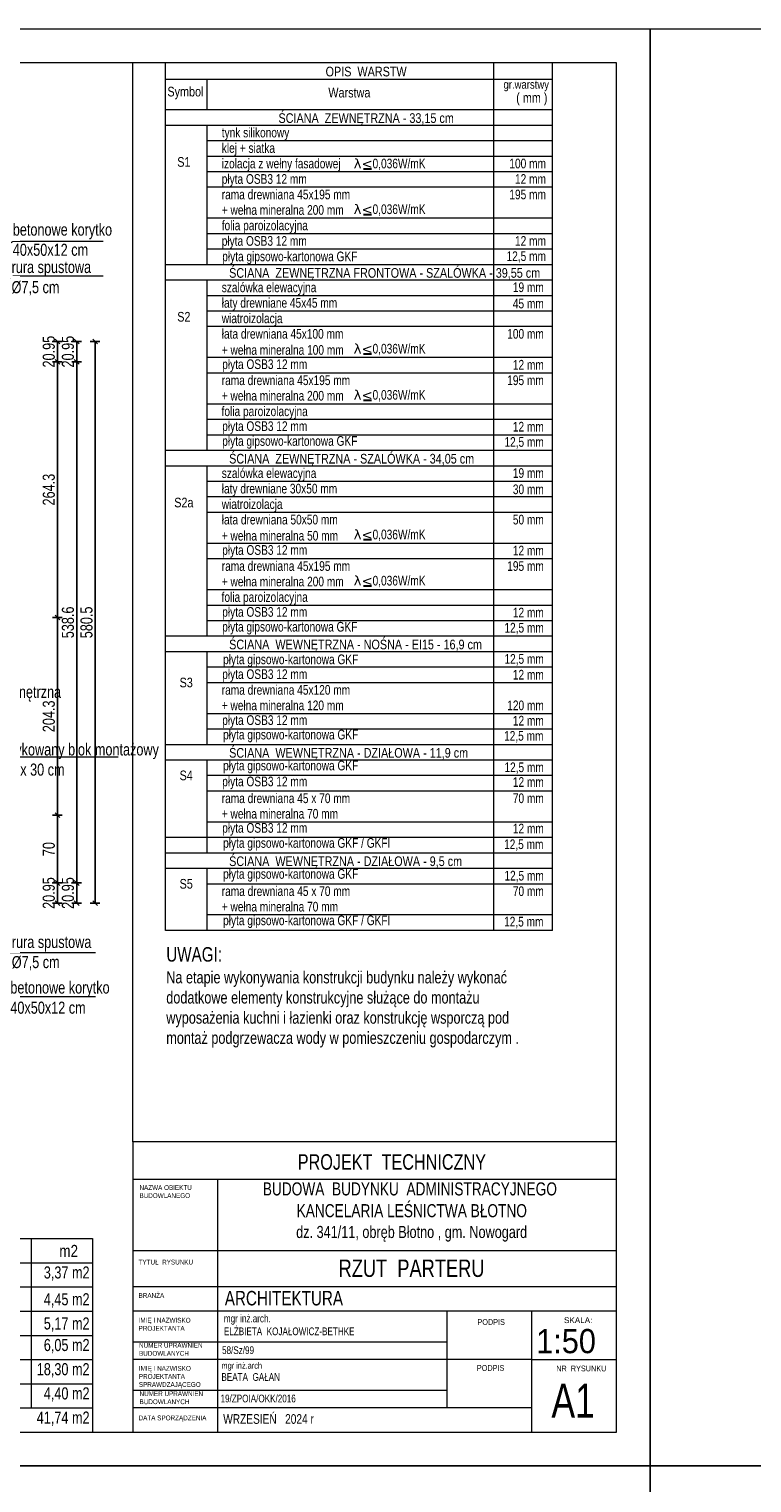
# Model space of a CAD drawing. Header units: inches. Extents: x 53216 to 117387, y -66787 to -22834.
# Tile 246 of 256: x 54674 to 55421, y -25128 to -23626. Entities that reach past the tile are written whole.
import ezdxf
from ezdxf.enums import TextEntityAlignment as Align

# ---------------------------------------------------------------- set-up
doc = ezdxf.new("R2010")
doc.units = ezdxf.units.IN
doc.header["$MEASUREMENT"] = 0
doc.layers.get('0').update_dxf_attribs({"lineweight": 0})
doc.layers.get('Defpoints').update_dxf_attribs({"lineweight": 0})
for name, color, linetype, lineweight in [('A--tabelka rysunku', 7, 'Continuous', 0), ('A--tabelka-opisy scian', 7, 'Continuous', 0), ('A--tabelka-opisy uwagi', 7, 'Continuous', 0), ('A--tabelka-zest.pow.', 7, 'Continuous', 0), ('p--opisy dodatkowe', 62, 'Continuous', 0), ('p--wymiary-1-50', 5, 'Continuous', 0)]:
    doc.layers.add(name, color=color, linetype=linetype, lineweight=lineweight)
doc.styles.add('1-50', font='arial.ttf', dxfattribs={"width": 0.75, "height": 12.5})
doc.styles.add('1-500', font='arial.ttf', dxfattribs={"width": 0.75, "height": 1.25})
doc.styles.add('Arial narrow', font='arial.ttf', dxfattribs={"width": 0.75})
doc.styles.get("Standard").update_dxf_attribs({"font": 'arial.ttf', "width": 0.75})
doc.styles.add('STYL-1', font='arial.ttf', dxfattribs={"width": 0.75})
doc.dimstyles.new('1-50', dxfattribs={"dimtxt": 12.5, "dimasz": 5, "dimexe": 5, "dimexo": 5, "dimgap": 0.09, "dimtad": 0, "dimdsep": 46, "dimtxsty": '1-50', "dimblk": 'OBLIQUE', "dimcen": 0.09, "dimadec": 0, "dimazin": 0, "dimtfac": 1, "dimtdec": 4, "dimtix": 1, "dimtmove": 2, "dimatfit": 3, "dimldrblk": 'OBLIQUE', "dimfxl": 5, "dimfxlon": 1, "dimtvp": 0.7, "dimtolj": 1, "dimtzin": 0, "dimarcsym": 0})

# ---------------------------------------------------------------- blocks, each defined once
blk = doc.blocks.new('_OBLIQUE')
at = {"color": 0, "linetype": 'ByBlock', "lineweight": -2}
for p, q in [((-0.5, -0.5), (0.5, 0.5)), ((0, 0), (0, 0))]:
    blk.add_line(p, q, dxfattribs=at)
blk = doc.blocks.new('*D2791')
at = {"layer": 'Defpoints', "color": 0}
for p in [(54643, -24438.1), (54703, -24438.1), (54643, -24508.1)]:
    blk.add_point(p, dxfattribs=at)
at = {"layer": 'p--wymiary-1-50', "color": 0, "lineweight": -2}
for p, q in [((54698, -24438.1), (54708, -24438.1)), ((54703, -24508.1), (54703, -24438.1)), ((54698, -24508.1), (54708, -24508.1))]:
    blk.add_line(p, q, dxfattribs=at)
at = {"layer": 'p--wymiary-1-50', "color": 0, "lineweight": -2, "xscale": 5, "yscale": 5, "zscale": 5}
for p, rotation in [((54703, -24438.1), 90), ((54703, -24508.1), 270)]:
    blk.add_blockref('_OBLIQUE', p, dxfattribs=dict(at, rotation=rotation))
at = {"layer": 'p--wymiary-1-50', "color": 0, "linetype": 'Continuous', "ltscale": 8, "insert": (54694.1, -24473.1), "char_height": 12.5, "attachment_point": 5, "rotation": 90, "style": '1-50'}
blk.add_mtext('\\A1;70', dxfattribs=at)
blk = doc.blocks.new('*D2792')
at = {"layer": 'Defpoints', "color": 0}
for p in [(54637.9, -24233.8), (54703, -24233.8), (54643, -24438.1)]:
    blk.add_point(p, dxfattribs=at)
at = {"layer": 'p--wymiary-1-50', "color": 0, "lineweight": -2}
for p, q in [((54698, -24233.8), (54708, -24233.8)), ((54703, -24438.1), (54703, -24233.8)), ((54698, -24438.1), (54708, -24438.1))]:
    blk.add_line(p, q, dxfattribs=at)
at = {"layer": 'p--wymiary-1-50', "color": 0, "lineweight": -2, "xscale": 5, "yscale": 5, "zscale": 5}
for p, rotation in [((54703, -24233.8), 90), ((54703, -24438.1), 270)]:
    blk.add_blockref('_OBLIQUE', p, dxfattribs=dict(at, rotation=rotation))
at = {"layer": 'p--wymiary-1-50', "color": 0, "linetype": 'Continuous', "ltscale": 8, "insert": (54694.1, -24335.9), "char_height": 12.5, "attachment_point": 5, "rotation": 90, "style": '1-50'}
blk.add_mtext('\\A1;204.3', dxfattribs=at)
blk = doc.blocks.new('*D2793')
at = {"layer": 'Defpoints', "color": 0}
for p in [(54618, -23969.5), (54703, -23969.5), (54637.9, -24233.8)]:
    blk.add_point(p, dxfattribs=at)
at = {"layer": 'p--wymiary-1-50', "color": 0, "lineweight": -2}
for p, q in [((54698, -23969.5), (54708, -23969.5)), ((54703, -24233.8), (54703, -23969.5)), ((54698, -24233.8), (54708, -24233.8))]:
    blk.add_line(p, q, dxfattribs=at)
at = {"layer": 'p--wymiary-1-50', "color": 0, "lineweight": -2, "xscale": 5, "yscale": 5, "zscale": 5}
for p, rotation in [((54703, -23969.5), 90), ((54703, -24233.8), 270)]:
    blk.add_blockref('_OBLIQUE', p, dxfattribs=dict(at, rotation=rotation))
at = {"layer": 'p--wymiary-1-50', "color": 0, "linetype": 'Continuous', "ltscale": 8, "insert": (54694.1, -24101.6), "char_height": 12.5, "attachment_point": 5, "rotation": 90, "style": '1-50'}
blk.add_mtext('\\A1;264.3', dxfattribs=at)
blk = doc.blocks.new('*D2794')
at = {"layer": 'Defpoints', "color": 0}
for p in [(54594.6, -23969.5), (54594.6, -24508.1), (54722.9, -24508.1)]:
    blk.add_point(p, dxfattribs=at)
at = {"layer": 'p--wymiary-1-50', "color": 0, "lineweight": -2}
for p, q in [((54717.9, -23969.5), (54727.9, -23969.5)), ((54722.9, -23969.5), (54722.9, -24508.1)), ((54717.9, -24508.1), (54727.9, -24508.1))]:
    blk.add_line(p, q, dxfattribs=at)
at = {"layer": 'p--wymiary-1-50', "color": 0, "lineweight": -2, "xscale": 5, "yscale": 5, "zscale": 5}
for p, rotation in [((54722.9, -23969.5), 90), ((54722.9, -24508.1), 270)]:
    blk.add_blockref('_OBLIQUE', p, dxfattribs=dict(at, rotation=rotation))
at = {"layer": 'p--wymiary-1-50', "color": 0, "linetype": 'Continuous', "ltscale": 8, "insert": (54713.9, -24238.8), "char_height": 12.5, "attachment_point": 5, "rotation": 90, "style": '1-50'}
blk.add_mtext('\\A1;538.6', dxfattribs=at)
blk = doc.blocks.new('*D2795')
at = {"layer": 'Defpoints', "color": 0}
for p in [(54564.6, -23948.5), (54742, -23948.5), (54564.6, -24529)]:
    blk.add_point(p, dxfattribs=at)
at = {"layer": 'p--wymiary-1-50', "color": 0, "lineweight": -2}
for p, q in [((54737, -23948.5), (54747, -23948.5)), ((54742, -24529), (54742, -23948.5)), ((54737, -24529), (54747, -24529))]:
    blk.add_line(p, q, dxfattribs=at)
at = {"layer": 'p--wymiary-1-50', "color": 0, "lineweight": -2, "xscale": 5, "yscale": 5, "zscale": 5}
for p, rotation in [((54742, -23948.5), 90), ((54742, -24529), 270)]:
    blk.add_blockref('_OBLIQUE', p, dxfattribs=dict(at, rotation=rotation))
at = {"layer": 'p--wymiary-1-50', "color": 0, "linetype": 'Continuous', "ltscale": 8, "insert": (54733.1, -24238.8), "char_height": 12.5, "attachment_point": 5, "rotation": 90, "style": '1-50'}
blk.add_mtext('\\A1;580.5', dxfattribs=at)
blk = doc.blocks.new('*D2796')
at = {"layer": 'Defpoints', "color": 0}
for p in [(54682.9, -24508.1), (54703, -24508.1), (54682.9, -24529)]:
    blk.add_point(p, dxfattribs=at)
at = {"layer": 'p--wymiary-1-50', "color": 0, "lineweight": -2}
for p, q in [((54698, -24508.1), (54708, -24508.1)), ((54703, -24529), (54703, -24508.1)), ((54698, -24529), (54708, -24529))]:
    blk.add_line(p, q, dxfattribs=at)
at = {"layer": 'p--wymiary-1-50', "color": 0, "lineweight": -2, "xscale": 5, "yscale": 5, "zscale": 5}
for p, rotation in [((54703, -24508.1), 270), ((54703, -24529), 90)]:
    blk.add_blockref('_OBLIQUE', p, dxfattribs=dict(at, rotation=rotation))
at = {"layer": 'p--wymiary-1-50', "color": 0, "linetype": 'Continuous', "ltscale": 8, "insert": (54694.1, -24518.5), "char_height": 12.5, "attachment_point": 5, "rotation": 90, "style": '1-50'}
blk.add_mtext('\\A1;20.95', dxfattribs=at)
blk = doc.blocks.new('*D2797')
at = {"layer": 'Defpoints', "color": 0}
for p in [(54702.8, -24508.1), (54722.9, -24508.1), (54702.8, -24529)]:
    blk.add_point(p, dxfattribs=at)
at = {"layer": 'p--wymiary-1-50', "color": 0, "lineweight": -2}
for p, q in [((54717.9, -24508.1), (54727.9, -24508.1)), ((54722.9, -24529), (54722.9, -24508.1)), ((54717.9, -24529), (54727.9, -24529))]:
    blk.add_line(p, q, dxfattribs=at)
at = {"layer": 'p--wymiary-1-50', "color": 0, "lineweight": -2, "xscale": 5, "yscale": 5, "zscale": 5}
for p, rotation in [((54722.9, -24508.1), 270), ((54722.9, -24529), 90)]:
    blk.add_blockref('_OBLIQUE', p, dxfattribs=dict(at, rotation=rotation))
at = {"layer": 'p--wymiary-1-50', "color": 0, "linetype": 'Continuous', "ltscale": 8, "insert": (54713.9, -24518.5), "char_height": 12.5, "attachment_point": 5, "rotation": 90, "style": '1-50'}
blk.add_mtext('\\A1;20.95', dxfattribs=at)
blk = doc.blocks.new('*D2798')
at = {"layer": 'Defpoints', "color": 0}
for p in [(54680.8, -23948.5), (54703, -23948.5), (54680.8, -23969.5)]:
    blk.add_point(p, dxfattribs=at)
at = {"layer": 'p--wymiary-1-50', "color": 0, "lineweight": -2}
for p, q in [((54698, -23948.5), (54708, -23948.5)), ((54703, -23969.5), (54703, -23948.5)), ((54698, -23969.5), (54708, -23969.5))]:
    blk.add_line(p, q, dxfattribs=at)
at = {"layer": 'p--wymiary-1-50', "color": 0, "lineweight": -2, "xscale": 5, "yscale": 5, "zscale": 5}
for p, rotation in [((54703, -23948.5), 270), ((54703, -23969.5), 90)]:
    blk.add_blockref('_OBLIQUE', p, dxfattribs=dict(at, rotation=rotation))
at = {"layer": 'p--wymiary-1-50', "color": 0, "linetype": 'Continuous', "ltscale": 8, "insert": (54694.1, -23959), "char_height": 12.5, "attachment_point": 5, "rotation": 90, "style": '1-50'}
blk.add_mtext('\\A1;20.95', dxfattribs=at)
blk = doc.blocks.new('*D2799')
at = {"layer": 'Defpoints', "color": 0}
for p in [(54700.6, -23948.5), (54722.9, -23948.5), (54700.6, -23969.5)]:
    blk.add_point(p, dxfattribs=at)
at = {"layer": 'p--wymiary-1-50', "color": 0, "lineweight": -2}
for p, q in [((54717.9, -23948.5), (54727.9, -23948.5)), ((54722.9, -23969.5), (54722.9, -23948.5)), ((54717.9, -23969.5), (54727.9, -23969.5))]:
    blk.add_line(p, q, dxfattribs=at)
at = {"layer": 'p--wymiary-1-50', "color": 0, "lineweight": -2, "xscale": 5, "yscale": 5, "zscale": 5}
for p, rotation in [((54722.9, -23948.5), 270), ((54722.9, -23969.5), 90)]:
    blk.add_blockref('_OBLIQUE', p, dxfattribs=dict(at, rotation=rotation))
at = {"layer": 'p--wymiary-1-50', "color": 0, "linetype": 'Continuous', "ltscale": 8, "insert": (54713.9, -23959), "char_height": 12.5, "attachment_point": 5, "rotation": 90, "style": '1-50'}
blk.add_mtext('\\A1;20.95', dxfattribs=at)

msp = doc.modelspace()

# ---------------------------------------------------------------- linework, layer by layer
at = {"linetype": 'Continuous', "lineweight": 30, "ltscale": 12}
for p, q in [((55027.888, -23770.256), (55019.546, -23770.256)), ((55027.888, -23817.464), (55019.546, -23817.464)), ((55027.888, -23961.606), (55019.546, -23961.606)), ((55027.888, -24009.34), (55019.546, -24009.34)), ((55027.888, -24153.606), (55019.546, -24153.606)), ((55027.888, -24201.34), (55019.546, -24201.34))]:
    msp.add_line(p, q, dxfattribs=at)
at = {"layer": 'A--tabelka rysunku', "linetype": 'Continuous'}
for p, q in [((54780.894, -24775.629), (54780.894, -23660.629)), ((55280.894, -24775.629), (54780.894, -24775.629)), ((55280.894, -24814.691), (54780.894, -24814.691)), ((54868.394, -24814.691), (54868.394, -25075.629)), ((55280.894, -24888.129), (54780.894, -24888.129)), ((55280.894, -24888.129), (54780.894, -24888.129)), ((55280.894, -24925.629), (54780.894, -24925.629)), ((55280.894, -24950.629), (54780.894, -24950.629)), ((55105.894, -25050.629), (55105.894, -24950.629)), ((55193.394, -25075.629), (55193.394, -24950.629)), ((55105.894, -24982.629), (54780.894, -24982.629)), ((55193.394, -25000.629), (54780.894, -25000.629)), ((55193.394, -25000.629), (55280.894, -25000.629)), ((55105.894, -25032.629), (54780.894, -25032.629)), ((55193.394, -25050.629), (54780.894, -25050.629))]:
    msp.add_line(p, q, dxfattribs=at)
for points in [[(53215.894, -25110.629), (55315.894, -25110.629), (55315.894, -23625.629), (53215.894, -23625.629)], [(53215.894, -25110.629), (55315.894, -25110.629), (55315.894, -23625.629), (53215.894, -23625.629)], [(55315.894, -25110.629), (57415.894, -25110.629), (57415.894, -23625.629), (55315.894, -23625.629)], [(53340.894, -25075.629), (55280.894, -25075.629), (55280.894, -23660.629), (53340.894, -23660.629)], [(54780.894, -25075.629), (55280.894, -25075.629), (55280.894, -24775.629), (54780.894, -24775.629)], [(53215.894, -26595.629), (55315.894, -26595.629), (55315.894, -25110.629), (53215.894, -25110.629)], [(55315.894, -26595.629), (57415.894, -26595.629), (57415.894, -25110.629), (55315.894, -25110.629)]]:
    msp.add_lwpolyline(points, close=True, dxfattribs=at)
at = {"layer": 'A--tabelka rysunku', "color": 1, "linetype": 'Continuous'}
for points in [[(53215.894, -25110.629), (55315.894, -25110.629), (55315.894, -23625.629), (53215.894, -23625.629)], [(55315.894, -25110.629), (57415.894, -25110.629), (57415.894, -23625.629), (55315.894, -23625.629)], [(55315.894, -26595.629), (57415.894, -26595.629), (57415.894, -25110.629), (55315.894, -25110.629)]]:
    msp.add_lwpolyline(points, close=True, dxfattribs=at)
at = {"layer": 'A--tabelka-opisy scian', "lineweight": 5}
for p, q in [((54814.794, -24557.174), (54814.794, -23660.629)), ((55214.794, -23660.629), (54814.794, -23660.629)), ((55154.212, -24445.174), (55154.212, -23660.629)), ((55214.794, -24445.174), (55214.794, -23660.629)), ((55214.794, -23677.696), (54814.794, -23677.696)), ((54857.665, -23709.174), (54857.665, -23677.696)), ((55214.794, -23709.174), (54814.794, -23709.174)), ((55214.794, -23709.174), (54814.794, -23709.174)), ((55214.794, -23725.174), (54814.794, -23725.174)), ((54857.665, -23869.174), (54857.665, -23725.174)), ((55214.794, -23741.174), (54857.665, -23741.174)), ((55214.794, -23757.174), (54857.665, -23757.174)), ((55214.794, -23773.174), (54857.665, -23773.174)), ((55214.794, -23789.174), (54857.665, -23789.174)), ((55214.794, -23821.174), (54857.665, -23821.174)), ((55214.794, -23837.174), (54857.665, -23837.174)), ((55214.794, -23853.174), (54857.665, -23853.174)), ((55214.794, -23869.174), (54814.794, -23869.174)), ((55214.794, -23869.174), (54857.665, -23869.174)), ((55214.794, -23885.174), (54814.794, -23885.174)), ((54857.665, -24061.174), (54857.665, -23885.174)), ((55214.794, -23901.174), (54857.665, -23901.174)), ((55214.794, -23917.174), (54857.665, -23917.174)), ((55214.794, -23933.174), (54857.665, -23933.174)), ((55214.794, -23965.174), (54857.665, -23965.174)), ((55214.794, -23981.174), (54857.665, -23981.174)), ((55154.212, -24557.174), (55154.212, -23981.696)), ((55214.794, -24013.174), (54857.665, -24013.174)), ((55214.794, -24029.174), (54857.665, -24029.174)), ((55214.794, -24045.174), (54857.665, -24045.174)), ((55214.794, -24061.174), (54814.794, -24061.174)), ((55214.794, -24061.174), (54814.794, -24061.174)), ((55214.794, -24061.174), (54857.665, -24061.174)), ((55214.794, -24061.174), (54857.665, -24061.174)), ((55214.794, -24077.174), (54814.794, -24077.174)), ((54857.665, -24253.174), (54857.665, -24077.174)), ((55214.794, -24093.174), (54857.665, -24093.174)), ((55214.794, -24109.174), (54857.665, -24109.174)), ((55214.794, -24557.174), (55214.794, -24111.463)), ((55214.794, -24125.174), (54857.665, -24125.174)), ((55214.794, -24157.174), (54857.665, -24157.174)), ((55214.794, -24173.174), (54857.665, -24173.174)), ((55214.794, -24205.174), (54857.665, -24205.174)), ((55214.794, -24221.174), (54857.665, -24221.174)), ((55214.794, -24237.174), (54857.665, -24237.174)), ((55214.794, -24253.174), (54814.794, -24253.174)), ((55214.794, -24253.174), (54814.794, -24253.174)), ((55214.794, -24253.174), (54857.665, -24253.174)), ((55214.794, -24253.174), (54857.665, -24253.174)), ((55016.297, -24269.174), (54814.794, -24269.174)), ((55214.794, -24269.174), (54857.665, -24269.174)), ((54857.665, -24365.174), (54857.665, -24269.174)), ((55214.794, -24269.174), (54857.665, -24269.174)), ((55214.794, -24285.174), (54857.665, -24285.174)), ((55214.794, -24301.174), (54857.665, -24301.174)), ((55214.794, -24333.174), (54857.665, -24333.174)), ((55214.794, -24349.174), (54857.665, -24349.174)), ((55214.794, -24365.174), (54814.794, -24365.174)), ((55214.794, -24365.174), (54857.665, -24365.174)), ((55214.794, -24365.174), (54857.665, -24365.174)), ((55016.297, -24381.174), (54814.794, -24381.174)), ((55214.794, -24381.174), (54857.665, -24381.174)), ((54857.665, -24477.174), (54857.665, -24381.174)), ((55214.794, -24381.174), (54857.665, -24381.174)), ((55214.794, -24397.174), (54857.665, -24397.174)), ((55214.794, -24413.174), (54857.665, -24413.174)), ((55214.794, -24445.174), (54857.665, -24445.174)), ((55214.794, -24461.174), (54814.794, -24461.174)), ((55214.794, -24461.174), (54814.794, -24461.174)), ((55214.417, -24477.174), (54814.794, -24477.174)), ((55214.794, -24477.174), (54814.794, -24477.174)), ((55016.297, -24493.174), (54814.794, -24493.174)), ((55214.794, -24493.174), (54857.665, -24493.174)), ((54857.665, -24557.174), (54857.665, -24493.174)), ((55214.794, -24493.174), (54857.665, -24493.174)), ((55214.794, -24509.174), (54857.665, -24509.174)), ((55214.794, -24541.174), (54857.665, -24541.174)), ((55214.794, -24557.174), (54814.794, -24557.174)), ((55214.794, -24557.174), (54814.794, -24557.174))]:
    msp.add_line(p, q, dxfattribs=at)
at = {"layer": 'A--tabelka-zest.pow.'}
for p, q in [((54675.745, -24875.629), (54675.745, -25050.629)), ((54339.229, -24900.629), (54739.229, -24900.629)), ((54339.229, -24925.629), (54739.229, -24925.629)), ((54339.229, -24950.629), (54739.229, -24950.629)), ((54339.229, -24975.629), (54739.229, -24975.629)), ((54339.229, -25000.629), (54739.229, -25000.629)), ((54339.229, -25025.629), (54739.229, -25025.629)), ((54339.229, -25050.629), (54739.229, -25050.629)), ((54339.229, -25050.629), (54739.229, -25050.629)), ((54339.229, -25050.629), (54739.229, -25050.629)), ((54339.229, -25075.629), (54739.229, -25075.629))]:
    msp.add_line(p, q, dxfattribs=at)
msp.add_lwpolyline([(54339.229, -25075.629), (54339.229, -24875.629), (54739.229, -24875.629), (54739.229, -25075.629)], dxfattribs=at)
at = {"layer": 'p--opisy dodatkowe'}
for points in [[(54750.285, -23845.239), (54657.062, -23845.239), (54542.335, -23907.864)], [(54750.285, -23880.898), (54657.062, -23880.898), (54542.335, -23943.523)], [(54765.929, -24378.096), (54599.578, -24378.096), (54599.578, -24425.196)], [(54742.41, -24580.16), (54649.187, -24580.16), (54542.335, -24532.889)], [(54742.41, -24625.804), (54649.187, -24625.804), (54542.335, -24571.446)]]:
    msp.add_lwpolyline(points, dxfattribs=at)

# ---------------------------------------------------------------- texts
at = {"layer": 'A--tabelka rysunku', "style": 'Arial narrow', "width": 0.908571}
msp.add_text('1:50', height=25, dxfattribs=at).set_placement((55198.017, -24969.064), align=Align.TOP_LEFT)
at = {"layer": 'A--tabelka rysunku', "style": 'Arial narrow'}
msp.add_text('SKALA:', height=6, dxfattribs=at).set_placement((55226.754, -24956.963), align=Align.TOP_LEFT)
at = {"layer": 'A--tabelka rysunku', "ltscale": 35, "attachment_point": 2}
for s, insert, char_height, width, style in [('PROJEKT  TECHNICZNY', (55048.799, -24788.416), 16, 627.98218, 'Arial narrow'), ('RZUT  PARTERU', (55069.106, -24897.24), 18, 589.37616, 'STYL-1'), ('\\pxql;ARCHITEKTURA ', (55190.048, -24929.702), 15, 627.98218, 'Arial narrow')]:
    msp.add_mtext(s, dxfattribs=dict(at, insert=insert, char_height=char_height, width=width, style=style))
at = {"layer": 'A--tabelka rysunku'}
for s, insert, char_height, width, attachment_point, style in [('NAZWA OBIEKTU\\PBUDOWLANEGO', (54787.819, -24820.366), 5, 277.17637, 1, 'Arial narrow'), ('{\\H0.75x;BUDOWA  BUDYNKU  ADMINISTRACYJNEGO\\P KANCELARIA LEŚNICTWA BŁOTNO\\P\\H0.9259x; dz. 341/11, obręb Błotno , gm. Nowogard}', (55067.403, -24817.525), 18, 597.29156, 2, '1-500'), ('TYTUŁ  RYSUNKU', (54786.913, -24897.397), 5, 277.17637, 1, 'Arial narrow'), ('BRANŻA', (54786.913, -24931.904), 5, 277.17637, 1, 'Arial narrow'), ('IMIĘ I NAZWISKO \\PPROJEKTANTA', (54786.913, -24957.512), 5, 277.17637, 1, 'Arial narrow'), ('PODPIS ', (55137.246, -24958.848), 6, 277.17637, 1, 'Arial narrow'), ('NUMER UPRAWNIEŃ \\PBUDOWLANYCH', (54787.358, -24983.374), 5, 277.17637, 1, 'Arial narrow'), ('\\P58/Sz/99', (54873.207, -24973.609), 8, 277.17637, 1, 'Arial narrow'), ('IMIĘ I NAZWISKO \\PPROJEKTANTA\\PSPRAWDZAJĄCEGO', (54787.197, -25007.24), 5, 277.17637, 1, 'Arial narrow'), ('{\\H0.8333x;mgr inż.arch\\P}BEATA  GAŁAN    \\P    ', (54872.552, -25003.52), 8, 219.89178, 1, 'Arial narrow'), ('PODPIS  ', (55136.677, -25006.302), 6, 277.17637, 1, 'Arial narrow'), ('NR  RYSUNKU', (55218.74, -25006.839), 6, 72.14614, 1, 'Arial narrow'), ('A1', (55213.764, -25025.564), 35, 65.0967, 1, 'Arial narrow'), ('NUMER UPRAWNIEŃ \\PBUDOWLANYCH', (54787.878, -25033.392), 5, 277.17637, 1, 'Arial narrow'), (' 19/ZPOIA/OKK/2016\\P       ', (54869.324, -25036.891), 8, 219.89178, 1, 'Arial narrow'), ('DATA SPORZĄDZENIA', (54786.913, -25058.453), 5, 277.17637, 1, 'Arial narrow'), ('WRZESIEŃ   2024 r', (54874.397, -25057.056), 10, 277.17637, 1, 'Arial narrow')]:
    msp.add_mtext(s, dxfattribs=dict(at, insert=insert, char_height=char_height, width=width, attachment_point=attachment_point, style=style))
at = {"layer": 'A--tabelka rysunku', "insert": (54875.107, -24954.151), "char_height": 8, "width": 277.17637, "attachment_point": 1}
msp.add_mtext('{\\W0.75;mgr inż.arch.\\PELŻBIETA  KOJAŁOWICZ-BETHKE}', dxfattribs=at)
at = {"layer": 'A--tabelka-opisy scian', "lineweight": 5, "width": 0.8}
for s, height, p in [('OPIS  WARSTW', 10, (55022.165, -23664.538)), ('gr.warstwy', 8.8, (55187.72, -23678.473)), (' ( mm )', 10, (55191.93, -23691.519)), ('S1', 10, (54833.716, -23757.94)), ('S2', 10, (54833.716, -23917.94)), ('S2a', 10, (54833.716, -24109.94)), ('S3', 10, (54836.135, -24295.943)), ('S4', 10, (54836.135, -24391.943)), ('S5', 10, (54836.135, -24503.943))]:
    msp.add_text(s, height=height, dxfattribs=at).set_placement(p, align=Align.TOP_CENTER)
for s, p in [('Symbol', (54816.699, -23685.253)), ('Warstwa', (54983.106, -23686.274)), (' ŚCIANA  ZEWNĘTRZNA - 33,15 cm ', (54928.44, -23712.625)), (' ŚCIANA  ZEWNĘTRZNA FRONTOWA - SZALÓWKA - 39,55 cm', (54877.432, -23872.625)), (' ŚCIANA  ZEWNĘTRZNA - SZALÓWKA - 34,05 cm', (54877.432, -24064.625)), (' ŚCIANA  WEWNĘTRZNA - NOŚNA - EI15 - 16,9 cm', (54877.432, -24256.625)), (' ŚCIANA  WEWNĘTRZNA - DZIAŁOWA - 11,9 cm ', (54877.432, -24368.625)), (' ŚCIANA  WEWNĘTRZNA - DZIAŁOWA - 9,5 cm ', (54877.432, -24480.625))]:
    msp.add_text(s, height=10, dxfattribs=at).set_placement(p, align=Align.TOP_LEFT)
at = {"layer": 'A--tabelka-opisy scian', "lineweight": 5, "char_height": 10, "attachment_point": 1, "style": '1-50'}
for s, insert, width in [('\\pxql;tynk silikonowy', (54872.9, -23727.56), 132.87092), ('\\pxql;klej + siatka', (54872.9, -23743.56), 132.87092), ('\\pxql;izolacja z wełny fasadowej', (54872.9, -23759.56), 132.87092), ('\\pxql;  {\\fDejaVu Serif|b0|i0|c238|p18;\\W1;λ<}0,036W/mK', (55003.412, -23759.577), 245.24814), ('\\pxqr;100 mm', (55146.976, -23759.56), 61.12961), ('\\pxql;płyta OSB3 12 mm', (54872.9, -23775.56), 132.87092), ('\\pxqr;12 mm', (55146.976, -23775.56), 61.12961), ('\\pxql;rama drewniana 45x195 mm', (54872.9, -23791.56), 142.85293), ('\\pxqr;195 mm', (55146.976, -23791.56), 61.12961), ('\\pxql;+ wełna mineralna 200 mm', (54872.9, -23807.56), 142.85293), ('\\pxql;  {\\fDejaVu Serif|b0|i0|c238|p18;\\W1;λ<}0,036W/mK', (55003.412, -23806.784), 245.24814), ('\\pxql;folia paroizolacyjna', (54872.9, -23823.56), 142.85293), ('\\pxql;płyta OSB3 12 mm', (54872.9, -23839.56), 132.87092), ('\\pxqr;12 mm', (55146.976, -23839.56), 61.12961), ('\\pxql;płyta gipsowo-kartonowa GKF', (54873.394, -23855.573), 168.97359), ('\\pxqr;12,5 mm', (55146.976, -23855.316), 61.12961), ('\\pxql;szalówka elewacyjna  ', (54872.9, -23887.56), 143.39677), ('\\pxqr;19 mm', (55144.761, -23887.441), 61.12961), ('\\pxql;łaty drewniane 45x45 mm', (54872.9, -23903.56), 132.87092), ('\\pxqr;45 mm', (55144.761, -23904.283), 61.12961), ('\\pxql;wiatroizolacja', (54872.9, -23919.56), 132.87092), ('\\pxql;łata drewniana 45x100 mm \\P\\pxql;+ wełna mineralna 100 mm', (54872.9, -23935.56), 164.69666), ('\\pxqr;100 mm', (55144.761, -23935.56), 61.12961), ('\\pxql;  {\\fDejaVu Serif|b0|i0|c238|p18;\\W1;λ<}0,036W/mK', (55003.412, -23950.926), 245.24814), ('\\pxql;płyta OSB3 12 mm', (54873.394, -23966.972), 139.90302), ('\\pxqr;12 mm', (55144.761, -23967.56), 61.12961), ('\\pxql;rama drewniana 45x195 mm', (54872.9, -23983.56), 142.85293), ('\\pxqr;195 mm', (55144.761, -23983.56), 61.12961), ('\\pxql;+ wełna mineralna 200 mm', (54872.9, -23999.56), 142.85293), ('\\pxql;  {\\fDejaVu Serif|b0|i0|c238|p18;\\W1;λ<}0,036W/mK', (55003.412, -23998.66), 245.24814), ('\\pxql;folia paroizolacyjna', (54872.729, -24015.613), 142.85293), ('\\pxql;płyta OSB3 12 mm', (54873.394, -24030.972), 139.90302), ('\\pxqr;12 mm', (55144.761, -24031.56), 61.12961), ('\\pxql;płyta gipsowo-kartonowa GKF', (54873.394, -24046.3), 139.90302), ('\\pxqr;12,5 mm', (55144.761, -24047.316), 61.12961), ('\\pxql;szalówka elewacyjna  ', (54872.9, -24079.56), 143.39677), ('\\pxqr;19 mm', (55144.761, -24079.441), 61.12961), ('\\pxql;łaty drewniane 30x50 mm', (54872.9, -24095.56), 132.87092), ('\\pxqr;30 mm', (55144.761, -24096.283), 61.12961), ('\\pxql;wiatroizolacja', (54872.9, -24111.56), 132.87092), ('\\pxql;łata drewniana 50x50 mm \\P\\pxql;+ wełna mineralna 50 mm', (54872.9, -24127.56), 164.69666), ('\\pxqr;50 mm', (55144.761, -24127.56), 61.12961), ('\\pxql;  {\\fDejaVu Serif|b0|i0|c238|p18;\\W1;λ<}0,036W/mK', (55003.412, -24142.926), 245.24814), ('\\pxql;płyta OSB3 12 mm', (54873.394, -24158.972), 139.90302), ('\\pxqr;12 mm', (55144.761, -24159.56), 61.12961), ('\\pxql;rama drewniana 45x195 mm', (54872.9, -24175.56), 142.85293), ('\\pxql;+ wełna mineralna 200 mm', (54872.9, -24191.56), 142.85293), ('\\pxql;  {\\fDejaVu Serif|b0|i0|c238|p18;\\W1;λ<}0,036W/mK', (55003.412, -24190.66), 245.24814), ('\\pxqr;195 mm', (55144.761, -24175.56), 61.12961), ('\\pxql;folia paroizolacyjna', (54872.729, -24207.613), 142.85293), ('\\pxql;płyta OSB3 12 mm', (54873.394, -24222.972), 139.90302), ('\\pxqr;12 mm', (55144.761, -24223.56), 61.12961), ('\\pxql;płyta gipsowo-kartonowa GKF', (54873.394, -24238.3), 139.90302), ('\\pxqr;12,5 mm', (55144.761, -24239.316), 61.12961), ('\\pxql;płyta gipsowo-kartonowa GKF', (54874.306, -24271.985), 139.90302), ('\\pxqr;12,5 mm', (55144.761, -24271.56), 61.12961), ('\\pxql;płyta OSB3 12 mm', (54873.394, -24287.273), 139.90302), ('\\pxqr;12 mm', (55144.761, -24287.861), 61.12961), ('\\pxql;rama drewniana 45x120 mm', (54872.9, -24303.56), 142.85293), ('\\pxql;+ wełna mineralna 120 mm', (54872.9, -24319.56), 142.85293), ('\\pxqr;120 mm', (55144.761, -24319.56), 61.12961), ('\\pxql;płyta OSB3 12 mm', (54873.394, -24334.782), 139.90302), ('\\pxqr;12 mm', (55144.761, -24335.37), 61.12961), ('\\pxql;płyta gipsowo-kartonowa GKF', (54874.306, -24349.735), 139.90302), ('\\pxqr;12,5 mm', (55144.415, -24351.076), 61.12961), ('\\pxql;płyta gipsowo-kartonowa GKF', (54874.306, -24381.735), 139.90302), ('\\pxqr;12,5 mm', (55144.761, -24383.56), 61.12961), ('\\pxql;płyta OSB3 12 mm', (54873.394, -24398.179), 139.90302), ('\\pxqr;12 mm', (55144.761, -24398.767), 61.12961), ('\\pxql;rama drewniana 45 x 70 mm', (54872.9, -24415.56), 142.85293), ('\\pxqr;70 mm', (55144.761, -24415.56), 61.12961), ('\\pxql;+ wełna mineralna 70 mm', (54872.9, -24431.56), 142.85293), ('\\pxql;płyta OSB3 12 mm', (54873.394, -24446.179), 139.90302), ('\\pxql;płyta gipsowo-kartonowa GKF / GKFI', (54874.306, -24461.735), 207.17007), ('\\pxqr;12 mm', (55144.761, -24446.767), 61.12961), ('\\pxqr;12,5 mm', (55144.415, -24463.076), 61.12961), ('\\pxql;płyta gipsowo-kartonowa GKF', (54874.306, -24493.735), 139.90302), ('\\pxqr;12,5 mm', (55144.761, -24495.56), 61.12961), ('\\pxql;rama drewniana 45 x 70 mm', (54872.9, -24511.56), 142.85293), ('\\pxqr;70 mm', (55144.761, -24511.56), 61.12961), ('\\pxql;+ wełna mineralna 70 mm', (54872.9, -24527.56), 142.85293), ('\\pxql;płyta gipsowo-kartonowa GKF / GKFI', (54874.306, -24541.735), 207.17007), ('\\pxqr;12,5 mm', (55144.415, -24543.076), 61.12961)]:
    msp.add_mtext(s, dxfattribs=dict(at, insert=insert, width=width))
at = {"layer": 'A--tabelka-opisy uwagi', "linetype": 'Continuous', "lineweight": 5, "insert": (54815.538, -24574.368), "char_height": 15, "width": 386.84172, "attachment_point": 1, "style": '1-50'}
msp.add_mtext('UWAGI:\\P{\\H0.8333x;Na etapie wykonywania konstrukcji budynku należy wykonać  dodatkowe elementy konstrukcyjne służące do montażu wyposażenia kuchni i łazienki oraz konstrukcję wsporczą pod montaż podgrzewacza wody w pomieszczeniu gospodarczym .}', dxfattribs=at)
at = {"layer": 'A--tabelka-zest.pow.', "width": 0.8}
msp.add_text('m2', height=12.5, dxfattribs=at).set_placement((54704.929, -24882.158), align=Align.TOP_LEFT)
at = {"layer": 'A--tabelka-zest.pow.', "char_height": 12.5, "width": 63.48431, "style": '1-50'}
for s, insert, attachment_point in [('\\pxqr;3,37 m2', (54672.748, -24904.351), 1), ('\\pxqr;4,45 m2', (54672.748, -24946.906), 7), ('\\pxqr;5,17 m2', (54672.748, -24971.906), 7), ('\\pxqr;6,05 m2', (54672.748, -24979.351), 1), ('\\pxqr;18,30 m2', (54672.748, -25004.351), 1), ('\\pxqr;4,40 m2', (54672.748, -25029.351), 1), ('\\pxqr;41,74 m2', (54672.748, -25054.351), 1)]:
    msp.add_mtext(s, dxfattribs=dict(at, insert=insert, attachment_point=attachment_point))
at = {"layer": 'p--opisy dodatkowe', "char_height": 12.5}
for s, insert, width, attachment_point, style in [('betonowe korytko\\P40x50x12 cm', (54656.854, -23826.619), 177.1707, 1, '1-50'), ('rura spustowa\\P%%c7,5 cm', (54655.594, -23900.922), 177.1707, 7, '1-50'), ('\\pxql;klimatyzator \\P\\pxql;jednostka zewnętrzna', (54760.426, -24283.535), 180.24309, 3, '1-50'), ('prefabrykowany blok montażowy\\P15 x 55 x 30 cm', (54617.947, -24397.372), 242.58685, 7, 'STYL-1'), ('rura spustowa\\P%%c7,5 cm', (54655.82, -24562.772), 177.1707, 1, '1-50'), ('betonowe korytko\\P40x50x12 cm', (54654.307, -24609.901), 177.1707, 1, '1-50')]:
    msp.add_mtext(s, dxfattribs=dict(at, insert=insert, width=width, attachment_point=attachment_point, style=style))

# ---------------------------------------------------------------- dimensions: what is measured, and where the dimension line sits
at = {"layer": 'p--wymiary-1-50'}
for base, p1, p2, picture, middle in [((54742.02, -23948.523), (54564.585, -24529.023), (54564.585, -23948.523), '*D2795', (54733.086, -24238.773)), ((54703, -23948.523), (54680.753, -23969.473), (54680.753, -23948.523), '*D2798', (54694.066, -23958.998)), ((54722.883, -23948.523), (54700.636, -23969.473), (54700.636, -23948.523), '*D2799', (54713.95, -23958.998)), ((54722.883, -24508.073), (54594.585, -23969.473), (54594.585, -24508.073), '*D2794', (54713.95, -24238.773)), ((54703, -23969.473), (54637.883, -24233.773), (54617.978, -23969.473), '*D2793', (54694.066, -24101.623)), ((54703, -24233.773), (54642.978, -24438.073), (54637.883, -24233.773), '*D2792', (54694.066, -24335.923)), ((54703, -24438.073), (54642.978, -24508.073), (54642.978, -24438.073), '*D2791', (54694.066, -24473.073)), ((54703, -24508.073), (54682.876, -24529.023), (54682.876, -24508.073), '*D2796', (54694.066, -24518.548)), ((54722.883, -24508.073), (54702.759, -24529.023), (54702.759, -24508.073), '*D2797', (54713.95, -24518.548))]:
    dim = msp.add_linear_dim(base=base, p1=p1, p2=p2, angle=90, dimstyle='1-50', dxfattribs=at)
    dim.commit()
    dim.dimension.update_dxf_attribs({"geometry": picture, "text_midpoint": middle})

doc.saveas('drawing.dxf')
